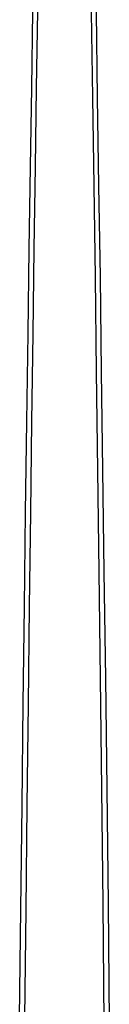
# Model space of a CAD drawing. Header units: centimetres. Extents: x 4745 to 39369, y 17389 to 19524.
# Tile 29 of 188: x 15508.69 to 15509.75, y 18233.31 to 18244.91. Entities that reach past the tile are written whole.
import ezdxf

# ---------------------------------------------------------------- set-up
doc = ezdxf.new("R2010")
doc.units = ezdxf.units.CM
doc.layers.add('$_urządzenia', color=250, linetype='Continuous')

# ---------------------------------------------------------------- blocks, each defined once
blk = doc.blocks.new('A$C92957c0b')
at = {"layer": '$_urządzenia'}
for points in [[(-5.29, -233.62), (-5.15, -220.86), (-5.01, -208.54), (-4.87, -196.63), (-4.72, -185.16), (-4.58, -174.07), (-4.43, -163.35), (-4.29, -153), (-4.15, -143), (-4.01, -133.34), (-3.87, -124.02), (-3.73, -115), (-3.59, -106.28), (-3.45, -97.87), (-3.32, -89.72), (-3.19, -81.84), (-3.06, -74.22), (-2.93, -66.83), (-2.8, -59.66), (-2.67, -52.71), (-2.55, -45.99)], [(-4.66, -233.62), (-4.52, -220.87), (-4.39, -208.54), (-4.25, -196.64), (-4.11, -185.17), (-3.97, -174.07), (-3.84, -163.35), (-3.7, -153.01), (-3.56, -143.01), (-3.43, -133.34), (-3.29, -124.02), (-3.16, -115.01), (-3.03, -106.29), (-2.9, -97.88), (-2.77, -89.73), (-2.64, -81.85), (-2.52, -74.23), (-2.4, -66.84), (-2.28, -59.67), (-2.16, -52.72), (-2.04, -46)], [(2.04, -46), (2.17, -53.65), (2.31, -61.57), (2.45, -69.78), (2.59, -78.25), (2.73, -87), (2.87, -96.07), (3.02, -105.45), (3.16, -115.14), (3.31, -125.19), (3.46, -135.58), (3.61, -146.33), (3.76, -157.49), (3.91, -169.07), (4.06, -181.07), (4.21, -193.57), (4.37, -206.61), (4.52, -220.16), (4.66, -234.21)], [(2.55, -45.99), (2.69, -53.64), (2.83, -61.56), (2.98, -69.77), (3.13, -78.24), (3.27, -86.99), (3.42, -96.06), (3.58, -105.44), (3.73, -115.13), (3.88, -125.18), (4.04, -135.57), (4.2, -146.32), (4.35, -157.49), (4.51, -169.06), (4.67, -181.06), (4.83, -193.57), (4.99, -206.61), (5.15, -220.16), (5.3, -234.2)]]:
    blk.add_lwpolyline(points, dxfattribs=at)

msp = doc.modelspace()

# ---------------------------------------------------------------- block references
at = {"layer": '$_urządzenia', "xscale": 0.1, "yscale": 0.1, "zscale": 0.1}
msp.add_blockref('A$C92957c0b', (15509.216, 18256.513), dxfattribs=at)

doc.saveas('drawing.dxf')
